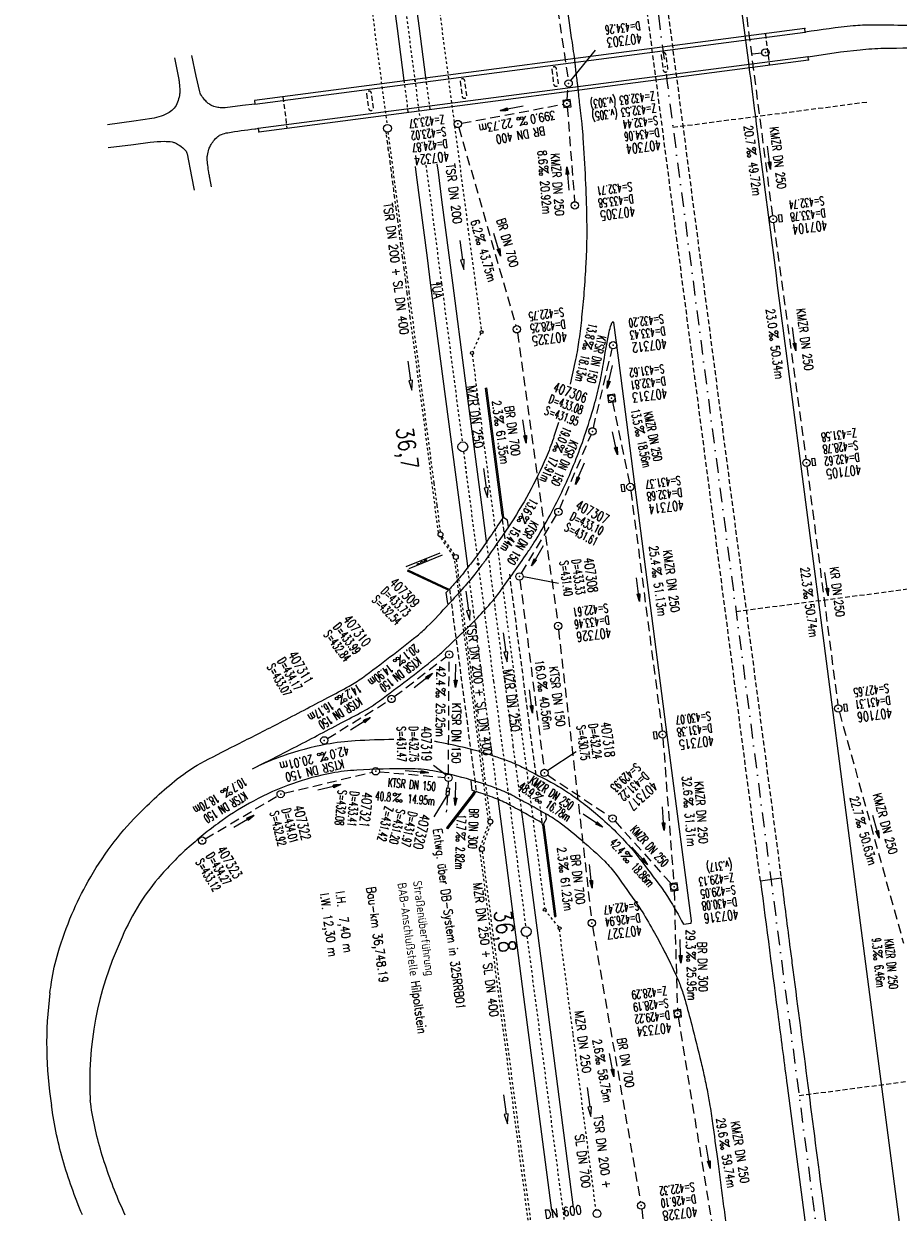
# Model space of a CAD drawing. Extents: x 446008 to 446745, y 447032 to 448234.
# Tile 21 of 24: x 446203 to 446382, y 447868 to 448112. Entities that reach past the tile are written whole.
import ezdxf
from ezdxf.enums import TextEntityAlignment as Align

# ---------------------------------------------------------------- set-up
doc = ezdxf.new("R2010")
doc.units = 0
doc.header["$LTSCALE"] = 2
doc.header["$MEASUREMENT"] = 0
for name, pattern in [('ACAD_ISO03W100', [0.5, 0.25, -0.25]), ('ACAD_ISO10W100W', [0.5, 0.25, -0.25]), ('AUSGEZOGEN', [0]), ('GESTRICH-X2', [1.5, 1, -0.5]), ('GESTRICHELT', [0.75, 0.5, -0.25]), ('STRICHLINIEX2', [0.5, 0.25, -0.25]), ('STRICHPT-X3', [3, 1.5, -0.75, 0, -0.75])]:
    doc.linetypes.add(name, pattern=pattern)
doc.layers.get('0').update_dxf_attribs({"linetype": 'AUSGEZOGEN'})
for name, color, linetype in [('ACHSE', 250, 'STRICHPT-X3'), ('Bahnachse', 7, 'CONTINUOUS'), ('BAUWO', 250, 'CONTINUOUS'), ('BAUWOTOP', 250, 'AUSGEZOGEN'), ('BAUWU', 250, 'GESTRICHELT'), ('BAUWUTOP', 250, 'GESTRICHELT'), ('Durchlässe', 15, 'CONTINUOUS'), ('FBR', 8, 'CONTINUOUS'), ('Gleisachse', 7, 'CONTINUOUS'), ('HEKTOM', 250, 'GESTRICHELT'), ('Ingenieurbauwerke', 15, 'CONTINUOUS'), ('KANAL', 7, 'GESTRICH-X2'), ('MS-UEBERFAHRT', 8, 'GESTRICHELT'), ('PFEIL', 7, 'CONTINUOUS'), ('PKT', 7, 'CONTINUOUS'), ('SCHACHTNR', 6, 'CONTINUOUS'), ('SCHRIFT', 7, 'AUSGEZOGEN'), ('SCHSYMBOL', 7, 'AUSGEZOGEN'), ('STRASSE', 8, 'CONTINUOUS'), ('TEXTO', 4, 'CONTINUOUS'), ('TEXTU', 4, 'CONTINUOUS'), ('Tiefenentwässerung', 15, 'CONTINUOUS')]:
    doc.layers.add(name, color=color, linetype=linetype)
doc.styles.add('ROMANS', font='romans.shx', dxfattribs={"width": 0.8})

# ---------------------------------------------------------------- blocks, each defined once
blk = doc.blocks.new('GST')
at = {"color": 0}
blk.add_circle((0, 0), 0.75, dxfattribs=at)
blk.add_point((0, 0), dxfattribs=at)
blk = doc.blocks.new('10')
blk.add_blockref('GST', (0, 0))
blk = doc.blocks.new('PFEIL2')
at = {"color": 0}
for p, q in [((0.88, 0), (-2.4, -0.01)), ((0.88, -0.27), (0.88, 0.28)), ((0.88, 0.28), (2.43, 0.01)), ((0.91, 0.27), (0.88, 0.26)), ((0.97, 0.26), (0.88, 0.25)), ((1.02, 0.25), (0.88, 0.23)), ((1.07, 0.24), (0.88, 0.21)), ((1.13, 0.23), (0.88, 0.19)), ((1.18, 0.22), (0.88, 0.17)), ((1.24, 0.21), (0.88, 0.15)), ((1.29, 0.21), (0.88, 0.14)), ((1.34, 0.2), (0.88, 0.12)), ((1.4, 0.19), (0.88, 0.1)), ((1.45, 0.18), (0.88, 0.08)), ((1.51, 0.17), (0.88, 0.06)), ((1.56, 0.16), (0.88, 0.04)), ((1.61, 0.15), (0.88, 0.02)), ((1.67, 0.14), (0.88, 0.01)), ((1.72, 0.13), (0.88, -0.01)), ((1.78, 0.12), (0.88, -0.03)), ((1.83, 0.11), (0.88, -0.05)), ((1.88, 0.1), (0.88, -0.07)), ((1.94, 0.09), (0.88, -0.09)), ((2.05, 0.08), (0.88, -0.12)), ((1.99, 0.08), (0.88, -0.11)), ((2.1, 0.07), (0.88, -0.14)), ((2.15, 0.06), (0.88, -0.16)), ((2.21, 0.05), (0.88, -0.18)), ((2.26, 0.04), (0.88, -0.2)), ((2.32, 0.03), (0.88, -0.22)), ((2.37, 0.02), (0.88, -0.23)), ((2.42, 0.01), (0.88, -0.25)), ((2.43, 0.01), (0.88, -0.27))]:
    blk.add_line(p, q, dxfattribs=at)
blk = doc.blocks.new('20')
blk.add_lwpolyline([(-0.75, -0.75), (0.75, -0.75), (0.75, 0.75), (-0.75, 0.75)], close=True)
blk.add_circle((0, 0), 0.676)
blk.add_point((0, 0))
blk = doc.blocks.new('PROM')
blk.add_line((1.57, 1.82), (0.02, 0.02))
for centre, radius in [((0.32, 1.51), 0.317), ((0.94, 0.29), 0.283), ((1.64, 0.29), 0.283)]:
    blk.add_circle(centre, radius)
blk.add_arc((0.99, 2.68), 1.03, 239.1414, 303.3549)
blk = doc.blocks.new('17')
blk.add_lwpolyline([(-0.76, -1.22), (0.75, -1.22), (0.75, -1.8), (-0.76, -1.8)], close=True)
blk.add_blockref('GST', (0, 0))
blk = doc.blocks.new('13')
blk.add_lwpolyline([(0.76, 1.22), (-0.75, 1.22), (-0.75, 1.8), (0.76, 1.8)], close=True)
at = {"rotation": 180}
blk.add_blockref('GST', (0, 0), dxfattribs=at)
blk = doc.blocks.new('30')
at = {"color": 0}
for p, q in [((-0.75, -0.29), (-0.75, 0.29)), ((-0.75, 0.29), (0.75, 0.29)), ((0.75, 0.29), (0.75, -0.29)), ((0.75, -0.29), (-0.75, -0.29))]:
    blk.add_line(p, q, dxfattribs=at)
blk.add_point((0, 0), dxfattribs=at)
blk = doc.blocks.new('BSL_11')
at = {"layer": 'Ingenieurbauwerke', "color": 7, "linetype": 'Continuous'}
for p, q in [((173.46, 166.09), (173.56, 166.13)), ((173.62, 165.96), (173.5, 166.29)), ((173.5, 166.29), (173.9, 166.25)), ((173.9, 166.25), (173.62, 165.96))]:
    blk.add_line(p, q, dxfattribs=at)
blk.add_lwpolyline([(171.81, 165.49, -0.571882), (172.23, 165.64, 0.571882), (172.64, 165.79, -0.571882), (173.05, 165.94, 0.571882), (173.46, 166.09)], format="xyb", dxfattribs=at)

msp = doc.modelspace()

# ---------------------------------------------------------------- linework, layer by layer
at = {"layer": 'ACHSE', "flags": 128}
msp.add_lwpolyline([(446322.02, 448198.17), (446329.58, 448140.12), (446334.86, 448099.55), (446342.49, 448040.96), (446358.62, 447917), (446377.98, 447768.26), (446397.35, 447619.51), (446419.94, 447445.98), (446439.3, 447297.23), (446444.65, 447256.12), (446452.2, 447198.07), (446465.11, 447098.9), (446468.53, 447072.67)], dxfattribs=at)
at = {"layer": 'Bahnachse', "linetype": 'Continuous'}
msp.add_line((446286.4, 448058.24), (446288.63, 448058.53), dxfattribs=at)
at = {"layer": 'Bahnachse', "linetype": 'ACAD_ISO10W100W'}
for points in [[(446280.16, 448123.11), (446284.12, 448092.95)], [(446285.45, 448082.76), (446287.27, 448068.9)], [(446287.25, 448068.9), (446288.65, 448058.4)], [(446288.63, 448058.53), (446292.86, 448026.06)], [(446293.12, 448024.08), (446299.3, 447976.85)], [(446293.26, 448023.05), (446294.45, 448013.97)], [(446299.3, 447977.07), (446305.87, 447926.79)], [(446306.13, 447924.81), (446313.82, 447865.96)]]:
    msp.add_lwpolyline(points, dxfattribs=at)
at = {"layer": 'Bahnachse', "linetype": 'Continuous'}
msp.add_lwpolyline([(446287.66, 448058.43), (446287.66, 448058.43), (446287.68, 448058.23), (446288.65, 448058.54), (446287.64, 448058.63), (446287.66, 448058.43)], dxfattribs=at)
for centre in [(446292.99, 448025.07), (446305.97, 447925.79)]:
    msp.add_circle(centre, 1, dxfattribs=at)
at = {"layer": 'BAUWO'}
for p, q in [((446363, 448110.74), (446250.34, 448095.99)), ((446363.1, 448110.01), (446363, 448110.74)), ((446250.44, 448095.26), (446363.1, 448110.01)), ((446363.71, 448104.97), (446251.1, 448090.27)), ((446251.25, 448089.6), (446363.8, 448104.31)), ((446363.8, 448104.31), (446363.71, 448104.97)), ((446251.1, 448090.27), (446251.25, 448089.6)), ((446297.63, 448037.06), (446297.92, 448037.12)), ((446301.02, 448011.05), (446301.11, 448010.41)), ((446301.39, 448010.51), (446301.31, 448011.11)), ((446302.16, 448010.06), (446301.39, 448010.51)), ((446302.32, 448008.65), (446302.16, 448010.06)), ((446289.6, 447995.22), (446290.07, 447995.7)), ((446289.94, 447992.96), (446289.6, 447995.22)), ((446290.07, 447995.7), (446289.74, 447995.87)), ((446289.85, 447996.08), (446290.26, 447995.91)), ((446290.07, 447992.82), (446289.94, 447992.96)), ((446294.69, 447956.66), (446294.74, 447956.82)), ((446294.94, 447954.71), (446294.69, 447956.66)), ((446295.44, 447954.55), (446294.94, 447954.71)), ((446295.1, 447954.14), (446295.44, 447954.55)), ((446295.38, 447954.01), (446295.73, 447954.46)), ((446309.3, 447947.65), (446309.27, 447948.01)), ((446309.58, 447947.95), (446310.15, 447948.89)), ((446309.6, 447947.68), (446309.58, 447947.95)), ((446310.15, 447948.89), (446310.01, 447949.87)), ((446289.87, 447946.84), (446289.63, 447947.03)), ((446311.77, 447928.86), (446312.07, 447928.89))]:
    msp.add_line(p, q, dxfattribs=at)
at = {"layer": 'BAUWO', "linetype": 'Continuous'}
for p, q in [((446301.02, 448011.05), (446297.63, 448037.06)), ((446301.31, 448011.11), (446297.92, 448037.12)), ((446295.1, 447954.14), (446289.63, 447947.03)), ((446295.38, 447954.01), (446289.87, 447946.84)), ((446309.3, 447947.65), (446311.77, 447928.86)), ((446309.6, 447947.68), (446312.07, 447928.89))]:
    msp.add_line(p, q, dxfattribs=at)
at = {"layer": 'BAUWO'}
for points in [[(446302.32, 448008.65, -0.00091), (446297.65, 448001.87, -0.011861), (446297.28, 448001.36, -0.003134), (446297.13, 448001.17, -0.000271), (446295.43, 447999, -0.012375), (446293.2, 447996.3, -0.008136), (446290.07, 447992.82)], [(446301.11, 448010.41, -0.00579), (446296.05, 448002.97, -0.011861), (446295.73, 448002.54, -0.003134), (446295.6, 448002.37, -0.000271), (446293.9, 448000.2, -0.012371), (446291.73, 447997.58, -0.003927), (446290.26, 447995.91, -0.008134)], [(446310.01, 447949.87, 0.000041), (446310.01, 447949.87, 0.003458), (446306.76, 447951.69, 0.003411), (446303.45, 447953.5, 0.031658), (446300.21, 447954.97, 0.019835), (446294.74, 447956.82)], [(446309.27, 447948.01, 0.002655), (446309.02, 447948.15, 0.003458), (446305.8, 447949.96, 0.003411), (446302.51, 447951.75, 0.031658), (446299.51, 447953.12, 0.011719), (446295.73, 447954.46)]]:
    msp.add_lwpolyline(points, format="xyb", dxfattribs=at)
at = {"layer": 'BAUWO', "flags": 128}
for points in [[(446281.76, 447999.89), (446281.7, 447999.6)], [(446289.74, 447995.87), (446281.7, 447999.6)], [(446281.76, 447999.89), (446289.85, 447996.08)]]:
    msp.add_lwpolyline(points, dxfattribs=at)
at = {"layer": 'BAUWOTOP'}
msp.add_line((446250.34, 448095.99), (446250.44, 448095.26), dxfattribs=at)
at = {"layer": 'BAUWU'}
for p, q in [((446301.66, 448006.2), (446301.11, 448010.41)), ((446307.98, 447957.86), (446302.54, 447999.44)), ((446290.26, 447995.91), (446295.73, 447954.46)), ((446309.27, 447948.01), (446308.83, 447951.4))]:
    msp.add_line(p, q, dxfattribs=at)
at = {"layer": 'BAUWUTOP'}
for p, q in [((446354.94, 448109.68), (446355.75, 448103.26)), ((446256.14, 448096.75), (446256.98, 448090.35))]:
    msp.add_line(p, q, dxfattribs=at)
at = {"layer": 'BAUWUTOP', "flags": 128}
for points in [[(446333.61, 448105.25), (446333.81, 448103.76), (446334, 448102.28, 0.198912), (446334.19, 448101.94, 0.198912), (446334.56, 448101.84, 0.198912), (446334.89, 448102.04, 0.198912), (446334.99, 448102.4), (446334.8, 448103.89), (446334.6, 448105.38, 0.198912), (446334.41, 448105.71, 0.198912), (446334.04, 448105.81, 0.198912), (446333.71, 448105.62, 0.198912)], [(446311.2, 448102.32), (446311.4, 448100.83), (446311.59, 448099.34, 0.198912), (446311.78, 448099.01, 0.198912), (446312.15, 448098.91, 0.198912), (446312.48, 448099.1, 0.198912), (446312.58, 448099.47), (446312.39, 448100.96), (446312.19, 448102.45, 0.198912), (446312, 448102.78, 0.198912), (446311.63, 448102.88, 0.198912), (446311.3, 448102.69, 0.198912)], [(446292.44, 448099.87), (446292.64, 448098.38), (446292.83, 448096.89, 0.198912), (446293.02, 448096.56, 0.198912), (446293.39, 448096.46, 0.198912), (446293.72, 448096.65, 0.198912), (446293.82, 448097.02), (446293.63, 448098.51), (446293.43, 448100, 0.198912), (446293.24, 448100.33, 0.198912), (446292.87, 448100.43, 0.198912), (446292.54, 448100.24, 0.198912)], [(446273.3, 448097.36), (446273.5, 448095.88), (446273.69, 448094.39, 0.198912), (446273.88, 448094.06, 0.198912), (446274.25, 448093.96, 0.198912), (446274.59, 448094.15, 0.198912), (446274.68, 448094.52), (446274.49, 448096.01), (446274.3, 448097.49, 0.198912), (446274.1, 448097.82, 0.198912), (446273.73, 448097.92, 0.198912), (446273.4, 448097.73, 0.198912)]]:
    msp.add_lwpolyline(points, format="xyb", close=True, dxfattribs=at)
at = {"layer": 'FBR'}
for p, q in [((446292.31, 447986.41), (446289.03, 447983.27)), ((446353.94, 447936.17), (446358.17, 447936.78)), ((446339.73, 447927.54), (446339.83, 447928)), ((446338.17, 447927.32), (446339.73, 447927.54))]:
    msp.add_line(p, q, dxfattribs=at)
at = {"layer": 'FBR', "flags": 128}
for points in [[(446416.85, 447335.74, -0.000001), (446418.45, 447323.41, -0.000146)], [(446363.33, 447740.45, 0.000002), (446366.28, 447717.76, 0.000326)], [(446296.4, 447962.7, -0.017379), (446302.05, 447960.83, -0.030431), (446305.16, 447959.46, -0.004275), (446311.85, 447955.95, -0.018405), (446313.36, 447955.06, -0.017047), (446316.79, 447952.71, -0.016533), (446320.16, 447950.06, -0.018933), (446323.96, 447946.6, -0.019638), (446327.36, 447942.99, -0.014279), (446328.47, 447941.64, -0.003231), (446333.16, 447935.49, -0.024205), (446335.12, 447932.61, -0.013794), (446338.17, 447927.32)], [(446317.35, 447944.42, -0.02319), (446322.06, 447940.18, -0.041151), (446324.38, 447937.46, -0.003762), (446328.77, 447931.29, -0.016876), (446329.7, 447929.87, -0.0077), (446332.24, 447925.51, -0.008853), (446334.32, 447921.65, -0.011188), (446336.65, 447916.88, -0.023637), (446337.6, 447914.55, -0.013915), (446338.5, 447911.74, -0.007881), (446339.87, 447906.71, -0.003418), (446341.78, 447899, -0.007742), (446342.55, 447895.59, -0.003846), (446343.25, 447892.13, -0.008637), (446343.52, 447890.58, -0.003964), (446344.13, 447886.49, -0.002251), (446345.11, 447879.27, -0.000343), (446346.25, 447870.63, 0.000631), (446346.86, 447865.95, 0.000387), (446348.77, 447851.72, -0.000522)], [(446353.94, 447936.17, 0.000064), (446357.64, 447907.73, 0.000136), (446359.4, 447894.29), (446365.54, 447847.44, -0.000266), (446368.64, 447823.59, 0.000191), (446371.74, 447799.73), (446378.06, 447751.26, -0.000076), (446379.85, 447737.47, -0.000036), (446383.66, 447708.18)], [(446358.17, 447936.78, 0.000131), (446359.91, 447923.07, 0.000488), (446360.39, 447919.4, 0.000002), (446366.51, 447872.11, 0.000234), (446366.57, 447871.63, 0.000445), (446369.86, 447846.55, -0.000506), (446372.76, 447824.47, -0.00036), (446375.95, 447799.84, 0.000383), (446378.95, 447776.7, 0.000085), (446378.99, 447776.39, 0.000001), (446385.35, 447727.63, 0.000186), (446385.9, 447723.5, 0.000052), (446387.84, 447708.71)]]:
    msp.add_lwpolyline(points, format="xyb", dxfattribs=at)
at = {"layer": 'FBR'}
for points in [[(446338.88, 448200.38), (446346.44, 448142.31, -0.000003), (446351.72, 448101.75, 0.000004)], [(446303.84, 448195.8, 0.000132), (446304.58, 448190.11, 0.001369), (446306.24, 448177.62, -0.00141), (446307.84, 448165.48, -0.000091), (446308.68, 448159.02, -0.000032), (446311.04, 448140.73, -0.00014), (446312.61, 448128.55, 0.000135), (446314.24, 448115.92, 0.004607), (446315.36, 448107.86, -0.00773), (446315.99, 448103.06, -0.000327), (446316.06, 448102.46, -0.000068), (446316.39, 448099.6, -0.000233), (446316.66, 448097.18)], [(446351.72, 448101.75, -0.000001), (446352.89, 448092.73, 0.000004), (446359.34, 448043.15), (446375.48, 447919.2), (446394.84, 447770.45), (446414.2, 447621.71), (446416.14, 447606.86)], [(446316.66, 448097.18, -0.000148), (446316.84, 448095.64, -0.000342), (446317.34, 448091.23, -0.011639), (446317.59, 448088.37, -0.003957), (446318.07, 448079.92, -0.007399), (446318.34, 448071.94, -0.010647), (446318.33, 448066.4, -0.008144), (446318.18, 448062.6, -0.005271), (446317.79, 448056.73, -0.006866), (446317.33, 448051.61, -0.007705), (446316.78, 448047.05, -0.016654), (446316.09, 448042.98, -0.00988), (446314.95, 448037.91, -0.013758)], [(446292.31, 447986.41, 0.024094), (446298.69, 447993.02, 0.025303), (446300.64, 447995.47, 0.003566), (446306.16, 448003.29, 0.013489), (446307.55, 448005.4, 0.013978), (446310.85, 448011.09, 0.015251), (446313.57, 448016.48, 0.013438), (446315.97, 448022.01, 0.014321), (446317.93, 448027.32, 0.011786), (446319.88, 448033.56, 0.016129), (446321.04, 448038.2, 0.014738), (446321.86, 448042.59, -0.011526), (446322.88, 448048.22, -0.009783), (446322.96, 448048.58, -0.002352), (446323.34, 448050.09)], [(446312.57, 448030.03, -0.000876), (446311.53, 448026.79, -0.025133), (446310.06, 448022.91, -0.045629), (446302.32, 448008.65)], [(446208.45, 447913.19, -0.002324), (446208.78, 447915.47, -0.035716), (446210.14, 447921.49, -0.026294), (446212.96, 447929.33, -0.029103), (446216.27, 447936.08, -0.031585), (446221.02, 447943.38, -0.033436), (446226.36, 447949.63, -0.029584), (446234.52, 447957.04, -0.049197), (446240.07, 447960.67, -0.004215), (446247.31, 447964.38, 0.003681), (446255.61, 447968.62, 0.001181), (446265.35, 447973.71, 0.002616), (446269.72, 447976.05, 0.035983), (446272.46, 447977.79, 0.008274), (446283.62, 447986.36, 0.028461), (446285.72, 447988.24, 0.012676), (446290.07, 447992.82)], [(446249.95, 447959.13, 0.003681), (446258.32, 447963.4, 0.001181), (446268.08, 447968.51, 0.002616), (446272.52, 447970.87, 0.035983), (446275.96, 447973.07, 0.008274), (446287.28, 447981.76, 0.018885), (446289.03, 447983.27, 0.018885)], [(446278.84, 447965.12, 0.010767), (446270.96, 447964.85, 0.031609), (446265.09, 447964.14, 0.039689), (446256.09, 447961.72, 0.021697), (446251, 447959.66)], [(446296.4, 447962.7, 0.014765), (446287.95, 447964.6, 0.005468), (446287.22, 447964.72, 0.005468)], [(446294.71, 447956.83, 0.026463), (446286.87, 447958.69, 0.043967), (446282.04, 447959.14, 0.015164), (446271.3, 447958.85, 0.031609), (446266.18, 447958.24, 0.039689), (446258.1, 447956.07, 0.03809), (446250.13, 447952.53, 0.031253), (446243.69, 447948.52, 0.027407), (446236.94, 447943.13, 0.033988), (446230.62, 447936.66, 0.041788), (446226.32, 447930.68, 0.038039), (446222.84, 447923.71, 0.047655)], [(446317.35, 447944.42, 0.018545), (446312.93, 447947.98, 0.034658), (446310, 447949.88, 0.003458)]]:
    msp.add_lwpolyline(points, format="xyb", dxfattribs=at)
at = {"layer": 'FBR', "flags": 128}
msp.add_lwpolyline([(446339.83, 447928), (446338.12, 447941.05), (446334.64, 447967.68), (446331.71, 447990.48), (446328.5, 448015.22), (446325.33, 448039.65), (446323.9, 448050.5)], dxfattribs=at)
at = {"layer": 'FBR', "linetype": 'Continuous'}
for points in [[(446215.09, 447867.78), (446214.8, 447868.47), (446214.52, 447869.16), (446214.24, 447869.85), (446213.97, 447870.54), (446213.7, 447871.24), (446213.44, 447871.94), (446213.18, 447872.64), (446212.93, 447873.34), (446212.68, 447874.05), (446212.44, 447874.75), (446212.2, 447875.47), (446211.97, 447876.18), (446211.74, 447876.89), (446211.52, 447877.61), (446211.3, 447878.33), (446211.1, 447879.06), (446210.89, 447879.78), (446210.7, 447880.51), (446210.51, 447881.24), (446210.32, 447881.97), (446210.15, 447882.7), (446209.98, 447883.44), (446209.81, 447884.18), (446209.66, 447884.92), (446209.51, 447885.66), (446209.37, 447886.41), (446209.23, 447887.15), (446209.11, 447887.9), (446208.99, 447888.65), (446208.88, 447889.41), (446208.78, 447890.14)], [(446223.86, 447867.71), (446223.57, 447868.34), (446223.29, 447868.97), (446223.01, 447869.61), (446222.73, 447870.25), (446222.46, 447870.88), (446222.2, 447871.52), (446221.94, 447872.16), (446221.68, 447872.8), (446221.43, 447873.44), (446221.18, 447874.09), (446220.94, 447874.73), (446220.7, 447875.38), (446220.46, 447876.02), (446220.24, 447876.67), (446220.01, 447877.32), (446219.8, 447877.97), (446219.58, 447878.62), (446219.38, 447879.28), (446219.18, 447879.93), (446218.98, 447880.59), (446218.79, 447881.24), (446218.61, 447881.9), (446218.43, 447882.56), (446218.26, 447883.22), (446218.09, 447883.88), (446217.93, 447884.54), (446217.78, 447885.2), (446217.63, 447885.86), (446217.49, 447886.53), (446217.36, 447887.19), (446217.24, 447887.86), (446217.12, 447888.52), (446217, 447889.19), (446216.9, 447889.86), (446216.8, 447890.53), (446216.71, 447891.22)]]:
    msp.add_lwpolyline(points, dxfattribs=at)
at = {"layer": 'FBR'}
for centre, radius, start, end in [((446324.25, 448049.86), 0.94, 127.4055, 166.2315), ((446323.76, 448050.5), 0.141, 1.707, 127.4055), ((446285.49, 447895.06), 68.89, 155.428, 183.1975), ((446287.98, 447902.8), 80.2, 172.5507, 189.0808)]:
    msp.add_arc(centre, radius, start, end, dxfattribs=at)
at = {"layer": 'Gleisachse', "linetype": 'Continuous'}
for p, q in [((446279, 448114.75), (446279.53, 448110.73)), ((446283.46, 448115.34), (446283.99, 448111.32)), ((446279.53, 448110.73), (446280.92, 448100.12)), ((446283.99, 448111.32), (446285.38, 448100.71)), ((446283.23, 448082.47), (446283.45, 448080.76)), ((446287.69, 448083.05), (446287.92, 448081.34)), ((446287.92, 448081.34), (446288.66, 448075.68)), ((446283.45, 448080.76), (446284.19, 448075.1)), ((446284.19, 448075.1), (446284.93, 448069.43)), ((446288.66, 448075.68), (446289.4, 448070.01)), ((446284.93, 448069.43), (446285.67, 448063.76)), ((446289.4, 448070.01), (446290.14, 448064.35)), ((446290.14, 448064.35), (446290.88, 448058.68)), ((446285.67, 448063.76), (446286.41, 448058.1)), ((446286.41, 448058.1), (446292.49, 448011.59)), ((446290.86, 448058.81), (446290.86, 448058.81)), ((446290.88, 448058.68), (446293.43, 448039.13)), ((446293.43, 448039.13), (446296.95, 448012.17)), ((446292.49, 448011.59), (446293.92, 448000.62)), ((446296.95, 448012.17), (446297.79, 448005.78)), ((446300.14, 447953.05), (446301.09, 447945.72)), ((446304.97, 447950.81), (446305.56, 447946.31)), ((446301.09, 447945.72), (446305.44, 447912.44)), ((446305.56, 447946.31), (446309.9, 447913.02)), ((446305.44, 447912.44), (446311.16, 447868.69)), ((446309.9, 447913.02), (446315.62, 447869.26))]:
    msp.add_line(p, q, dxfattribs=at)
at = {"layer": 'Gleisachse', "linetype": 'ACAD_ISO03W100'}
for p, q in [((446280.92, 448100.12), (446281.76, 448093.68)), ((446285.38, 448100.71), (446286.23, 448094.26)), ((446297.79, 448005.78), (446299.58, 447992.02)), ((446293.92, 448000.62), (446295.12, 447991.44)), ((446295.12, 447991.44), (446298.81, 447963.24)), ((446299.58, 447992.02), (446303.26, 447963.87)), ((446298.81, 447963.24), (446300.14, 447953.05)), ((446303.26, 447963.87), (446303.27, 447963.82)), ((446303.27, 447963.82), (446304.97, 447950.81))]:
    msp.add_line(p, q, dxfattribs=at)
at = {"layer": 'Gleisachse', "linetype": 'Continuous'}
msp.add_circle((446296.13, 448001.08), 0.193, dxfattribs=at)
msp.add_arc((446302.04, 447954.69), 0.193, 344.3055, 30.589, dxfattribs=at)
at = {"layer": 'HEKTOM'}
for p, q in [((446336.03, 448090.53), (446375.69, 448095.69)), ((446348.94, 447991.37), (446388.59, 447996.53)), ((446361.84, 447892.22), (446401.5, 447897.38))]:
    msp.add_line(p, q, dxfattribs=at)
at = {"layer": 'Ingenieurbauwerke', "linetype": 'Continuous'}
for p, q in [((446297.63, 448037.06), (446297.63, 448037.06)), ((446288.3, 448003.31), (446281.32, 448000.49)), ((446288.78, 448002.86), (446281.93, 448000.08))]:
    msp.add_line(p, q, dxfattribs=at)
msp.add_circle((446283.19, 448100.07), 0.0739, dxfattribs=at)
at = {"layer": 'KANAL'}
for p, q in [((446308.84, 448138.44), (446314.56, 448100.25)), ((446354.2, 448105.73), (446352.17, 448105.46)), ((446292.72, 448091.34), (446313.59, 448095.25)), ((446314.38, 448094.62), (446315.88, 448075.28)), ((446292.19, 448090.47), (446303.84, 448049.88)), ((446356.62, 448070.94), (446363.25, 448022.53)), ((446304.16, 448048.41), (446312.41, 447989.12)), ((446319.72, 448028.97), (446323.59, 448045.12)), ((446323.62, 448034.28), (446327.12, 448017.59)), ((446312.84, 448012.44), (446319.25, 448027.56)), ((446363.44, 448021.06), (446369.78, 447972.22)), ((446327.38, 448016.09), (446333.81, 447966.88)), ((446305, 447999.16), (446312.16, 448011.12)), ((446304.69, 447997.78), (446309.63, 447959.03)), ((446312.59, 447987.62), (446319.34, 447928.28)), ((446278.97, 447973.91), (446289.59, 447982.06)), ((446290.06, 447958.03), (446290.19, 447981.78)), ((446265.28, 447965.34), (446277.75, 447973.03)), ((446370.09, 447970.75), (446383.22, 447923.41)), ((446333.97, 447965.41), (446336.19, 447935.66)), ((446256.44, 447954.12), (446274.44, 447958.44)), ((446275.91, 447958.53), (446289.31, 447957.34)), ((446310.34, 447957.87), (446323.03, 447949.38)), ((446289.97, 447955.19), (446290.03, 447956.53)), ((446240.25, 447944.78), (446255.06, 447953.56)), ((446289.88, 447953.7), (446289.61, 447950.22)), ((446324.16, 447948.41), (446335.75, 447935.47)), ((446336.25, 447934.16), (446336.94, 447909.72)), ((446319.56, 447926.81), (446329.38, 447870.41)), ((446337.09, 447908.25), (446346.47, 447850.75)), ((446329.62, 447868.91), (446338.75, 447797.56))]:
    msp.add_line(p, q, dxfattribs=at)
at = {"layer": 'KANAL', "flags": 128}
for points in [[(446356.44, 448072.42), (446350.26, 448120.24)], [(446314.38, 448096.15), (446314.57, 448098.77)]]:
    msp.add_lwpolyline(points, dxfattribs=at)
at = {"layer": 'MS-UEBERFAHRT', "flags": 128}
for points in [[(446323.98, 448198.43), (446358.17, 447936.78)], [(446353.94, 447936.17), (446319.86, 448197.89)]]:
    msp.add_lwpolyline(points, dxfattribs=at)
at = {"layer": 'PKT'}
for p in [(446363, 448110.74), (446354.94, 448109.68), (446363.1, 448110.01), (446363.71, 448104.97), (446363.8, 448104.31), (446251.1, 448090.27), (446251.25, 448089.6)]:
    msp.add_point(p, dxfattribs=at)
at = {"layer": 'SCHACHTNR'}
for p, q in [((446315.09, 448100.12), (446320.15, 448106.29)), ((446312.57, 447997.08), (446305.46, 447998.42)), ((446316.19, 447962.57), (446310.38, 447958.79)), ((446286.99, 447959.87), (446289.62, 447957.88)), ((446289.75, 447953.65), (446287.06, 447949.27))]:
    msp.add_line(p, q, dxfattribs=at)
at = {"layer": 'STRASSE'}
for points in [[(446429.39, 448104.83, 0.012318), (446420.19, 448107.44, 0.026164), (446415.77, 448108.33, 0.003952), (446400.23, 448110.49, 0.013437), (446395.64, 448110.97, 0.012817), (446390.93, 448111.21, 0.004272), (446376.8, 448111.45, 0.02669), (446372.93, 448111.27, 0.012231), (446363.1, 448110.01)], [(446363.71, 448104.97, -0.01454), (446374.32, 448106.41, -0.022601), (446379.22, 448106.71, -0.002125), (446389.46, 448106.82, -0.0096), (446391.72, 448106.79, -0.015962), (446393.45, 448106.68, -0.00203), (446407.01, 448105.33, -0.031466), (446416.45, 448103.74, -0.020503), (446430.61, 448099.82)], [(446233.93, 448104.72), (446234.49, 448102.01), (446234.84, 448100.32, -0.027974), (446234.95, 448099.57, -0.013559), (446235.05, 448098.01, -0.05972), (446234.97, 448097.03, -0.04031), (446234.57, 448095.64, -0.081208), (446233.87, 448094.43, -0.086968), (446232.88, 448093.57, -0.049896), (446231.2, 448092.78, -0.048784), (446229.35, 448092.33), (446225.63, 448091.79), (446220.22, 448091.01)], [(446250.44, 448095.26), (446247.89, 448094.96), (446244.34, 448094.53, -0.042021), (446243.57, 448094.5, -0.031711), (446242.57, 448094.62, -0.047958), (446242.03, 448094.77, -0.037509), (446241.38, 448095.08, -0.051874), (446240.72, 448095.55, -0.040839), (446240.01, 448096.29, -0.035627), (446239.31, 448097.29, -0.081561), (446239.12, 448097.78), (446238.42, 448100.96), (446237.5, 448105.21)], [(446241.21, 448080.16, -0.007085), (446241.01, 448081.09, -0.012567), (446240.93, 448081.62, -0.005001), (446240.73, 448083.13, -0.011146), (446240.67, 448083.81, -0.057029), (446240.71, 448084.77, -0.0419), (446241.01, 448086.03, -0.047369), (446241.35, 448086.78, -0.034803), (446241.96, 448087.72, -0.055364), (446242.86, 448088.66, -0.089809), (446243.57, 448089.07, -0.044325), (446244.91, 448089.41, -0.011145), (446250.38, 448090.19, -0.002314), (446250.63, 448090.22, -0.001289), (446251.1, 448090.27)], [(446220.41, 448086.38), (446225.55, 448087.02), (446229.01, 448087.45, -0.027463), (446231.85, 448087.64, -0.047471), (446233.5, 448087.51, -0.065342), (446234.11, 448087.31, -0.039658), (446235.03, 448086.79, -0.063228), (446236.21, 448085.75, -0.132597), (446236.55, 448085.06), (446237.46, 448080.46), (446238.02, 448077.65)]]:
    msp.add_lwpolyline(points, format="xyb", dxfattribs=at)
msp.add_lwpolyline([(446241.56, 448078.31), (446241.21, 448080.16)], dxfattribs=at)
at = {"layer": 'Tiefenentwässerung', "linetype": 'ACAD_ISO03W100'}
for p, q in [((446277.66, 448089.51), (446280.48, 448068.01)), ((446291.32, 448090.74), (446294.06, 448069.79)), ((446294.04, 448069.81), (446295.53, 448058.61)), ((446280.46, 448067.99), (446281.96, 448056.75)), ((446295.53, 448058.61), (446296.8, 448048.87)), ((446281.96, 448056.75), (446286.46, 448022.17)), ((446296.71, 448048.3), (446295, 448044.56)), ((446294.91, 448043.99), (446302.32, 447987.27)), ((446286.47, 448022.16), (446287.07, 448017.61)), ((446287.07, 448017.61), (446287.66, 448013.08)), ((446287.66, 448013.08), (446288.37, 448007.63)), ((446288.71, 448006.72), (446291.28, 448002.92)), ((446291.62, 448002), (446298.58, 447948.79)), ((446302.45, 447986.28), (446309.73, 447930.55)), ((446298.63, 447947.8), (446297.04, 447943.16)), ((446296.95, 447942.19), (446300.66, 447913.81)), ((446312.63, 447926.73), (446309.96, 447930.02)), ((446300.66, 447913.81), (446306.81, 447866.77))]:
    msp.add_line(p, q, dxfattribs=at)
at = {"layer": 'Tiefenentwässerung', "linetype": 'STRICHLINIEX2'}
for p, q in [((446291.09, 448002.67), (446288.41, 448006.63)), ((446298.25, 447948.61), (446291.31, 448002.07)), ((446296.6, 447943.1), (446298.3, 447947.93))]:
    msp.add_line(p, q, dxfattribs=at)
at = {"layer": 'Tiefenentwässerung', "linetype": 'ACAD_ISO03W100', "flags": 128}
for points in [[(446270.46, 448144.46), (446274.7, 448112.12), (446277.33, 448092.06), (446277.45, 448091.09)], [(446288.28, 448113.9), (446290.91, 448093.83), (446291.21, 448091.59)]]:
    msp.add_lwpolyline(points, dxfattribs=at)
at = {"layer": 'Tiefenentwässerung', "linetype": 'STRICHLINIEX2'}
for points in [[(446277.23, 448089.57), (446277.32, 448088.9), (446277.49, 448087.51), (446277.67, 448086.12), (446277.89, 448084.74), (446278.07, 448083.35), (446278.24, 448081.96), (446278.42, 448080.57), (446278.59, 448079.18), (446278.77, 448077.79), (446278.94, 448076.4), (446279.31, 448073.93), (446279.62, 448071.45), (446279.93, 448068.97), (446280.25, 448066.49), (446280.56, 448064.01), (446280.92, 448061.53), (446281.23, 448059.05), (446281.55, 448056.57), (446281.86, 448054.09), (446282.17, 448051.61), (446282.85, 448046.66), (446283.35, 448042.69), (446285.45, 448026.83), (446288, 448006.99), (446288.17, 448006.71)], [(446296.44, 447942.54), (446298.24, 447928.66), (446298.74, 447924.69), (446301.59, 447902.87), (446306.34, 447866.42)]]:
    msp.add_lwpolyline(points, dxfattribs=at)
at = {"layer": 'Tiefenentwässerung', "linetype": 'Continuous'}
for points in [[(446292.37, 448067.34), (446292.91, 448063.37), (446292.51, 448063.32), (446293.17, 448061.39), (446293.3, 448063.42), (446292.91, 448063.37)], [(446281.77, 448042.62), (446282.31, 448038.66), (446281.91, 448038.61), (446282.57, 448036.68), (446282.7, 448038.71), (446282.31, 448038.66)], [(446297.25, 448020.64), (446297.78, 448016.68), (446297.39, 448016.62), (446298.05, 448014.69), (446298.18, 448016.73), (446297.78, 448016.68)], [(446293.6, 447995.49), (446294.13, 447991.53), (446293.73, 447991.48), (446294.4, 447989.55), (446294.53, 447991.58), (446294.13, 447991.53)], [(446301.26, 447987), (446301.79, 447983.03), (446301.4, 447982.98), (446302.06, 447981.05), (446302.19, 447983.09), (446301.79, 447983.03)], [(446301.33, 447892.34), (446301.86, 447888.37), (446301.47, 447888.32), (446302.13, 447886.39), (446302.26, 447888.43), (446301.86, 447888.37)], [(446318.44, 447893.83), (446318.97, 447889.86), (446318.58, 447889.81), (446319.24, 447887.88), (446319.37, 447889.91), (446318.97, 447889.86)]]:
    msp.add_lwpolyline(points, dxfattribs=at)
at = {"layer": 'Tiefenentwässerung', "linetype": 'ACAD_ISO03W100'}
msp.add_lwpolyline([(446312.71, 447926.21), (446315.52, 447904.68), (446318.75, 447879.89), (446320.2, 447868.79)], dxfattribs=at)
at = {"layer": 'Tiefenentwässerung', "linetype": 'Continuous'}
for centre, radius in [((446277.56, 448090.3), 0.8), ((446296.84, 448048.57), 0.3), ((446294.88, 448044.28), 0.3), ((446288.43, 448007.13), 0.5), ((446291.56, 448002.5), 0.5), ((446298.64, 447948.3), 0.5), ((446296.88, 447942.69), 0.5), ((446309.77, 447930.25), 0.3), ((446312.82, 447926.49), 0.3), ((446320.46, 447868.03), 0.8)]:
    msp.add_circle(centre, radius, dxfattribs=at)

# ---------------------------------------------------------------- block references
at = {"linetype": 'Continuous', "rotation": 7.445709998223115}
msp.add_blockref('BSL_11', (446134.68, 447814.58), dxfattribs=at)
at = {"layer": 'PFEIL'}
for p, rotation in [((446303.02, 448094.43), 190.6252000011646), ((446355.68, 448084.26), 277.3612000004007), ((446314.49, 448080.02), 94.39259999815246), ((446300.05, 448066.43), 286.0331999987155), ((446360.81, 448047.14), 277.7765000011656), ((446323.08, 448039.38), 256.5410000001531), ((446305.63, 448028.23), 277.9002000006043), ((446324.14, 448025.81), 281.8552999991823), ((446316.98, 448019.61), 247.0005999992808), ((446308.32, 448002.77), 239.0121000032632), ((446367.46, 447996.95), 277.4039000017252), ((446328.87, 447995.83), 277.4365999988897), ((446291.53, 447978.19), 269.6552000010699), ((446284.9, 447977.19), 37.57489999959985), ((446306.96, 447972.93), 277.225399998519), ((446272.03, 447968.34), 31.66280000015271), ((446283.57, 447958.5), 354.856199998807), ((446265.67, 447955.31), 13.45500000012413), ((446291.52, 447954.02), 267.8661000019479), ((446319.64, 447948.49), 326.2900000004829), ((446334.04, 447948.93), 274.2891999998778), ((446248.17, 447948.32), 30.69260000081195), ((446377.59, 447947.27), 285.5018999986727), ((446329.21, 447941.28), 311.8313999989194), ((446319.19, 447937.12), 276.4933000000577), ((446337.57, 447921.76), 271.5765000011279), ((446323.48, 447898.43), 279.893600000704), ((446343.25, 447879.66), 279.2792999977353)]:
    msp.add_blockref('PFEIL2', p, dxfattribs=dict(at, rotation=rotation))
at = {"layer": 'SCHSYMBOL'}
for name, p, rotation in [('10', (446354.94, 448105.82), 277.4164000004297), ('10', (446314.66, 448099.51), 277.4164000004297), ('20', (446314.32, 448095.38), 277.4164000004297), ('10', (446291.98, 448091.19), 277.4164000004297), ('10', (446315.92, 448074.53), 277.4164000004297), ('13', (446356.53, 448071.68), 277.4164000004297), ('10', (446304.07, 448049.14), 277.4164000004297), ('10', (446323.77, 448045.87), 277.4164000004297), ('20', (446323.47, 448035.02), 277.4164000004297), ('10', (446319.55, 448028.24), 277.4164000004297), ('13', (446363.34, 448021.8), 277.4164000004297), ('17', (446327.28, 448016.85), 277.4164000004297), ('10', (446312.56, 448011.76), 277.4164000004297), ('10', (446304.6, 447998.52), 277.4164000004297), ('10', (446312.5, 447988.38), 277.4164000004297), ('10', (446290.2, 447982.52), 277.4164000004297), ('10', (446278.39, 447973.43), 277.4164000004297), ('13', (446369.88, 447971.47), 277.4164000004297), ('17', (446333.9, 447966.15), 277.4164000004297), ('10', (446264.63, 447964.95), 277.4164000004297), ('10', (446275.16, 447958.61), 277.4164000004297), ('10', (446290.05, 447957.27), 277.4164000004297), ('10', (446309.71, 447958.28), 277.4164000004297), ('10', (446255.7, 447953.95), 277.4164000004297), ('30', (446289.94, 447954.45), 264.640015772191), ('10', (446323.67, 447948.97), 277.4164000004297), ('10', (446239.62, 447944.41), 277.4164000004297), ('20', (446336.24, 447934.92), 277.4164000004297), ('10', (446319.42, 447927.54), 277.4164000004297), ('20', (446336.96, 447908.98), 277.4164000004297), ('10', (446329.52, 447869.66), 277.4164000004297)]:
    msp.add_blockref(name, p, dxfattribs=dict(at, rotation=rotation))
at = {"layer": 'TEXTU'}
for p, rotation in [((446305.92, 448092.86), 190.6252000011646), ((446351.1, 448086.23), 277.3612000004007), ((446308.58, 448082.53), 274.3925999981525), ((446295.44, 448068.21), 286.0331999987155), ((446355.64, 448048.67), 277.7765000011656), ((446317.95, 448046.94), 256.5410000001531), ((446299.4, 448031.24), 277.9002000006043), ((446328.13, 448029.03), 281.8552999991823), ((446312.19, 448026.01), 245.9570214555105), ((446305.04, 448011.54), 239.0121000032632), ((446331.71, 448000.16), 277.4365999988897), ((446362.69, 447995.8), 277.4039000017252), ((446280.22, 447982.52), 217.5748999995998), ((446308.31, 447976.8), 277.225399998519), ((446268.41, 447974.66), 211.6628000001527), ((446287.55, 447975.62), 269.6552000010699), ((446265.03, 447962.72), 193.4550000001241), ((446244.97, 447955.58), 210.692600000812), ((446278.62, 447952.39), 354.856199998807), ((446307.23, 447952.98), 326.2900000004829), ((446338.22, 447953.07), 274.2891999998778), ((446373.38, 447948.79), 285.5018999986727), ((446291.68, 447946.15), 267.8661000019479), ((446325.31, 447941.14), 311.8313999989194), ((446312.64, 447939.77), 276.4933000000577), ((446338.79, 447921.58), 271.5765000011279), ((446376.99, 447921.83), 275.5375000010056), ((446320.1, 447900.38), 279.893600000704), ((446345.56, 447882.96), 279.2792999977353)]:
    msp.add_blockref('PROM', p, dxfattribs=dict(at, rotation=rotation))

# ---------------------------------------------------------------- texts
at = {"layer": 'Bahnachse', "linetype": 'Continuous', "style": 'ROMANS', "width": 0.8337}
for s, height, rotation, p in [('UA', 1.8, 276.2621, (446286.73, 448057.89)), ('36,7', 3.5, 278.1323, (446279.29, 448028.89)), ('36,8', 3.5, 278.1323, (446299.32, 447929.96))]:
    msp.add_text(s, height=height, rotation=rotation, dxfattribs=at).set_placement(p)
at = {"layer": 'Durchlässe', "linetype": 'Continuous', "style": 'ROMANS', "width": 0.8337}
msp.add_text('DN 600', height=1.8, rotation=7.7169, dxfattribs=at).set_placement((446309.86, 447866.95))
at = {"layer": 'Ingenieurbauwerke', "linetype": 'Continuous', "style": 'ROMANS', "width": 0.8337}
for s, p in [('BAB-Anschlußstelle Hilpoltstein', (446279.61, 447935.68)), ('Straßenüberführung', (446282.78, 447936.11)), ('l.W. 12,30 m', (446263.76, 447933.51)), ('l.H.  7,40 m', (446266.93, 447933.94)), ('Bau-km 36,748.19', (446273.27, 447934.81))]:
    msp.add_text(s, height=1.8, rotation=277.7825, dxfattribs=at).set_placement(p)
at = {"layer": 'SCHACHTNR', "style": 'ROMANS'}
for s, height, rotation, width, p in [('D=434.26', 1.8, 187.4164, 0.6, (446329.23, 448112.23)), ('407303', 2, 187.4164, 0.7, (446329.54, 448109.76)), ('Z=432.83 (v.303)', 1.8, 187.4164, 0.6, (446332.16, 448097.83)), ('Z=432.83', 1.8, 187.4164, 0.6, (446332.16, 448097.83)), ('Z=432.53 (v.305)', 1.8, 187.4164, 0.6, (446332.47, 448095.36)), ('Z=432.53', 1.8, 187.4164, 0.6, (446332.47, 448095.36)), ('Z=423.37', 1.8, 187.4164, 0.6, (446289.1, 448093.05)), ('S=432.44', 1.8, 187.4164, 0.6, (446332.82, 448092.86)), ('S=423.02', 1.8, 187.4164, 0.6, (446289.44, 448090.58)), ('D=434.06', 1.8, 187.4164, 0.6, (446333.13, 448090.39)), ('D=424.87', 1.8, 187.4164, 0.6, (446289.75, 448088.11)), ('407304', 2, 187.4164, 0.7, (446333.44, 448087.92)), ('407324', 2, 187.4164, 0.7, (446290.07, 448085.61)), ('S=432.71', 1.8, 187.4164, 0.6, (446327.54, 448079.29)), ('D=433.58', 1.8, 187.4164, 0.6, (446327.85, 448076.79)), ('407305', 2, 187.4164, 0.7, (446328.16, 448074.32)), ('S=432.74', 1.8, 187.4164, 0.6, (446366.85, 448076.41)), ('D=433.78', 1.8, 187.4164, 0.6, (446367.16, 448073.91)), ('407104', 2, 187.4164, 0.7, (446367.5, 448071.45)), ('S=422.75', 1.8, 187.4164, 0.6, (446313.56, 448053.59)), ('S=432.20', 1.8, 187.4164, 0.6, (446334, 448052.21)), ('D=428.25', 1.8, 187.4164, 0.6, (446313.91, 448051.12)), ('D=433.43', 1.8, 187.4164, 0.6, (446334.35, 448049.74)), ('407325', 2, 187.4164, 0.7, (446314.22, 448048.66)), ('407312', 2, 187.4164, 0.7, (446334.66, 448047.24)), ('S=431.62', 1.8, 187.4164, 0.6, (446334.12, 448042)), ('407306', 2, 340.101, 0.7, (446311.27, 448036.48)), ('D=432.81', 1.8, 187.4164, 0.6, (446334.43, 448039.5)), ('D=433.08', 1.8, 340.101, 0.6, (446310.41, 448034.14)), ('407313', 2, 187.4164, 0.7, (446334.74, 448037.03)), ('S=431.95', 1.8, 340.101, 0.6, (446309.57, 448031.76)), ('Z=431.58', 1.8, 187.4164, 0.6, (446373.48, 448028.84)), ('S=428.78', 1.8, 187.4164, 0.6, (446373.79, 448026.34)), ('D=432.62', 1.8, 187.4164, 0.6, (446374.11, 448023.87)), ('407105', 2, 187.4164, 0.7, (446374.45, 448021.4)), ('S=431.37', 1.8, 187.4164, 0.6, (446337.48, 448019.14)), ('D=432.68', 1.8, 187.4164, 0.6, (446337.8, 448016.67)), ('407307', 2, 333.0224, 0.7, (446315.88, 448012.41)), ('407314', 2, 187.4164, 0.7, (446338.11, 448014.17)), ('D=433.10', 1.8, 333.0224, 0.6, (446314.75, 448010.2)), ('S=431.61', 1.8, 333.0224, 0.6, (446313.64, 448007.97)), ('S=431.40', 1.8, 277.4248, 0.6, (446312.79, 448001.59)), ('D=433.33', 1.8, 277.4248, 0.6, (446315.29, 448001.91)), ('407308', 2, 277.4248, 0.7, (446317.76, 448002.25)), ('D=433.73', 1.8, 314.1736, 0.6, (446276.09, 447995.32)), ('407309', 2, 314.1736, 0.7, (446277.86, 447997.07)), ('S=432.54', 1.8, 314.1736, 0.6, (446274.27, 447993.57)), ('S=422.61', 1.8, 187.4164, 0.6, (446322.62, 447992.97)), ('D=433.99', 1.8, 307.5755, 0.6, (446266.36, 447988.11)), ('407310', 2, 307.5755, 0.7, (446268.35, 447989.66)), ('D=433.46', 1.8, 187.4164, 0.6, (446322.93, 447990.5)), ('S=432.84', 1.8, 307.5755, 0.6, (446264.38, 447986.6)), ('407326', 2, 187.4164, 0.7, (446323.27, 447988)), ('D=434.17', 1.8, 300.195, 0.6, (446254.97, 447981.22)), ('407311', 2, 300.195, 0.7, (446257.13, 447982.47)), ('S=433.07', 1.8, 300.195, 0.6, (446252.82, 447979.98)), ('S=427.65', 1.8, 187.4164, 0.6, (446380.1, 447976.55)), ('D=431.31', 1.8, 187.4164, 0.6, (446380.45, 447974.08)), ('S=430.07', 1.8, 187.4164, 0.6, (446343.65, 447970.87)), ('407106', 2, 187.4164, 0.7, (446380.76, 447971.58)), ('S=431.47', 1.8, 270.7709, 0.6, (446279.49, 447967.78)), ('D=432.75', 1.8, 270.7709, 0.6, (446282.01, 447967.8)), ('407319', 2, 270.7709, 0.7, (446284.5, 447967.85)), ('S=430.75', 1.8, 277.4277, 0.6, (446316.28, 447967.92)), ('D=432.24', 1.8, 277.4277, 0.6, (446318.75, 447968.23)), ('407318', 2, 277.4277, 0.7, (446321.25, 447968.55)), ('D=431.38', 1.8, 187.4164, 0.6, (446343.96, 447968.4)), ('407315', 2, 187.4164, 0.7, (446344.31, 447965.93)), ('S=429.93', 1.8, 222.4485, 0.6, (446328.41, 447960.45)), ('D=431.22', 1.8, 222.4485, 0.6, (446330.09, 447958.61)), ('407317', 2, 222.4485, 0.7, (446331.81, 447956.76)), ('S=432.08', 1.8, 264.8568, 0.6, (446267.46, 447954.82)), ('D=433.41', 1.8, 264.8568, 0.6, (446269.97, 447954.58)), ('407321', 2, 264.8568, 0.7, (446272.45, 447954.35)), ('S=432.92', 1.8, 283.4555, 0.6, (446253.47, 447950.19)), ('D=434.01', 1.8, 283.4555, 0.6, (446255.89, 447950.79)), ('407322', 2, 283.4555, 0.7, (446258.31, 447951.36)), ('Z=431.42', 1.8, 257.5747, 0.6, (446277.01, 447951.55)), ('S=431.20', 1.8, 257.5747, 0.6, (446279.47, 447951)), ('D=431.97', 1.8, 257.5747, 0.6, (446281.91, 447950.48)), ('407320', 2, 257.5747, 0.7, (446284.34, 447949.94)), ('407323', 2, 301.0285, 0.7, (446242.54, 447942.54)), ('S=433.12', 1.8, 301.0285, 0.6, (446238.23, 447939.98)), ('D=434.27', 1.8, 301.0285, 0.6, (446240.37, 447941.26)), ('(v.317)', 1.8, 187.4164, 0.6, (446348.04, 447940.41)), ('Z=429.13', 1.8, 187.4164, 0.6, (446348.38, 447937.79)), ('S=429.05', 1.8, 187.4164, 0.6, (446348.73, 447935.29)), ('S=422.47', 1.8, 187.4164, 0.6, (446328.94, 447932)), ('D=430.08', 1.8, 187.4164, 0.6, (446349.04, 447932.82)), ('D=426.94', 1.8, 187.4164, 0.6, (446329.25, 447929.53)), ('407316', 2, 187.4164, 0.7, (446349.35, 447930.35)), ('407327', 2, 187.4164, 0.7, (446329.56, 447927.06)), ('Z=428.29', 1.8, 187.4164, 0.6, (446334.64, 447914.57)), ('S=428.19', 1.8, 187.4164, 0.6, (446334.96, 447912.07)), ('D=429.22', 1.8, 187.4164, 0.6, (446335.27, 447909.6)), ('407334', 2, 187.4164, 0.7, (446335.61, 447907.13)), ('S=422.32', 1.8, 187.4164, 0.6, (446340.31, 447874.41)), ('D=426.10', 1.8, 187.4164, 0.6, (446340.63, 447871.94)), ('407328', 2, 187.4164, 0.7, (446340.94, 447869.44))]:
    msp.add_text(s, height=height, rotation=rotation, dxfattribs=dict(at, width=width)).set_placement(p)
at = {"layer": 'SCHRIFT', "style": 'ROMANS', "width": 0.8}
msp.add_text('Entwg. über DB-System in 325RRB01', height=1.8, rotation=277.4473, dxfattribs=at).set_placement((446286.89, 447946.75))
at = {"layer": 'TEXTO', "style": 'ROMANS'}
for s, rotation, width, p in [('BR DN 400', 190.6252, 0.75, (446304.65, 448089.79)), ('KMZR DN 250', 277.3612, 0.75, (446356.63, 448084.15)), ('KMZR DN 250', 274.3926, 0.75, (446311.46, 448078.71)), ('BR DN 700', 286.0332, 0.75, (446301.28, 448066.62)), ('KMZR DN 250', 277.7765, 0.75, (446362.14, 448046.95)), ('KTSR DN 150', 256.541, 0.6, (446319.51, 448043.2)), ('BR DN 700', 277.9002, 0.75, (446302.29, 448028.21)), ('KMZR DN 250', 281.8553, 0.6, (446331.05, 448027.02)), ('KTSR DN 150', 245.957, 0.6, (446313.01, 448022.11)), ('KTSR DN 150', 239.0121, 0.6, (446304.51, 448005.87)), ('KMZR DN 250', 277.4366, 0.75, (446334.81, 447997.44)), ('KR DN 250', 277.4039, 0.75, (446368.77, 447995.25)), ('KTSR DN 150', 217.5749, 0.6, (446279.66, 447979.15)), ('KTSR DN 150', 277.2254, 0.75, (446311.43, 447973.82)), ('KTSR DN 150', 211.6628, 0.6, (446267.44, 447971.24)), ('KTSR DN 150', 269.6552, 0.75, (446290.77, 447966.41)), ('KTSR DN 150', 193.455, 0.75, (446262.48, 447959.64)), ('KTSR DN 150', 354.8562, 0.6, (446282.49, 447955.02)), ('KMZR DN 250', 326.29, 0.6, (446310.69, 447953.43)), ('KMZR DN 250', 274.2892, 0.75, (446340.9, 447950.12)), ('KTSR DN 150', 210.6926, 0.6, (446243.97, 447952)), ('KMZR DN 250', 285.5019, 0.75, (446378.6, 447947.64)), ('BR DN 300', 267.8661, 0.6, (446294.23, 447946.91)), ('KMZR DN 250', 311.8314, 0.6, (446330.55, 447942.71)), ('BR DN 700', 276.4933, 0.75, (446315.65, 447936.39)), ('KMZR DN 250', 275.5375, 0.6, (446379.82, 447919.06)), ('BR DN 300', 271.5765, 0.75, (446341.2, 447918.54)), ('BR DN 700', 279.8936, 0.75, (446325.47, 447898.78)), ('KMZR DN 250', 279.2793, 0.75, (446348.87, 447880.46))]:
    msp.add_text(s, height=1.8, rotation=rotation, dxfattribs=dict(at, width=width)).set_placement(p, align=Align.CENTER)
at = {"layer": 'TEXTU', "style": 'ROMANS'}
for s, rotation, width, p in [('399.0', 190.6252, 0.75, (446311.76, 448093.94)), ('22.73m', 190.6252, 0.75, (446302.98, 448092.32)), ('20.7', 277.3612, 0.75, (446350.51, 448090.78)), ('8.6', 274.3926, 0.75, (446308.33, 448085.73)), ('49.72m', 277.3612, 0.75, (446351.48, 448083.25)), ('20.92m', 274.3926, 0.75, (446308.83, 448079.54)), ('6.2', 286.0332, 0.75, (446294.54, 448071.31)), ('43.75m', 286.0332, 0.75, (446296.26, 448065.34)), ('23.0', 277.7765, 0.75, (446355.03, 448053.22)), ('13.8', 256.541, 0.6, (446318.79, 448050.5)), ('50.34m', 277.7765, 0.75, (446356.03, 448045.69)), ('18.13m', 256.541, 0.6, (446317.26, 448044)), ('2.3', 277.9002, 0.75, (446298.95, 448034.43)), ('13.5', 281.8553, 0.6, (446327.37, 448032.59)), ('61.35m', 277.9002, 0.75, (446299.79, 448028.28)), ('19.0', 245.957, 0.6, (446313.67, 448029.34)), ('18.56m', 281.8553, 0.6, (446328.74, 448026.09)), ('17.91m', 245.957, 0.6, (446310.96, 448023.26)), ('13.6', 239.0121, 0.6, (446306.92, 448014.67)), ('15.44m', 239.0121, 0.6, (446303.49, 448008.98)), ('25.4', 277.4366, 0.75, (446331.12, 448004.7)), ('22.3', 277.4039, 0.75, (446362.09, 448000.32)), ('51.13m', 277.4366, 0.75, (446332.09, 447997.17)), ('50.74m', 277.4039, 0.75, (446363.09, 447992.82)), ('20.1', 217.5749, 0.6, (446283.13, 447984.74)), ('14.90m', 217.5749, 0.6, (446277.85, 447980.67)), ('42.4', 269.6552, 0.75, (446287.59, 447980.18)), ('16.0', 277.2254, 0.75, (446307.75, 447981.33)), ('14.2', 211.6628, 0.6, (446271.51, 447976.57)), ('16.17m', 211.6628, 0.6, (446265.85, 447973.07)), ('25.25m', 269.6552, 0.75, (446287.53, 447972.62)), ('40.56m', 277.2254, 0.75, (446308.69, 447973.83)), ('42.0', 193.455, 0.75, (446269.5, 447963.77)), ('20.01m', 193.455, 0.75, (446262.12, 447962.02)), ('10.7', 210.6926, 0.6, (446248.12, 447957.45)), ('32.6', 274.2892, 0.75, (446337.89, 447957.63)), ('48.9', 326.29, 0.6, (446304.19, 447955.01)), ('18.70m', 210.6926, 0.6, (446242.4, 447954.05)), ('40.8', 354.8562, 0.6, (446274.99, 447952.71)), ('14.95m', 354.8562, 0.6, (446281.62, 447952.12)), ('16.78m', 326.29, 0.6, (446309.72, 447951.33)), ('22.7', 285.5019, 0.75, (446372.17, 447953.21)), ('31.31m', 274.2892, 0.75, (446338.45, 447950.07)), ('17.7', 267.8661, 0.6, (446291.83, 447949.8)), ('50.63m', 285.5019, 0.75, (446374.2, 447945.89)), ('2.82m', 267.8661, 0.6, (446291.58, 447943.14)), ('2.3', 276.4933, 0.75, (446312.28, 447942.97)), ('42.4', 311.8314, 0.6, (446322.88, 447943.87)), ('18.86m', 311.8314, 0.6, (446327.31, 447938.91)), ('61.23m', 276.4933, 0.75, (446312.97, 447936.78)), ('29.3', 271.5765, 0.75, (446338.66, 447926.15)), ('9.3', 275.5375, 0.6, (446376.74, 447924.41)), ('25.95m', 271.5765, 0.75, (446338.88, 447918.58)), ('6.46m', 275.5375, 0.6, (446377.27, 447918.85)), ('2.6', 279.8936, 0.75, (446319.53, 447903.56)), ('58.75m', 279.8936, 0.75, (446320.63, 447897.44)), ('29.6', 279.2793, 0.75, (446344.82, 447887.49)), ('59.74m', 279.2793, 0.75, (446346.04, 447879.99))]:
    msp.add_text(s, height=1.8, rotation=rotation, dxfattribs=dict(at, width=width)).set_placement(p)
at = {"layer": 'Tiefenentwässerung', "linetype": 'Continuous', "style": 'ROMANS', "width": 0.8334}
for s, p in [('TSR DN 200', (446289.49, 448082.92)), ('TSR DN 200 + SL DN 400', (446276.73, 448074.9)), ('MZR DN 250', (446293.81, 448037.49)), ('TSR DN 200 + SL DN 400', (446293.79, 447988.69)), ('MZR DN 250', (446301.33, 447979.4)), ('MZR DN 250 + SL DN 400', (446295.07, 447935.67)), ('MZR DN 250', (446315.88, 447909.47)), ('TSR DN 200 +', (446319.75, 447888.01)), ('SL DN 700', (446315.97, 447884.15))]:
    msp.add_text(s, height=1.8, rotation=277.26, dxfattribs=at).set_placement(p)

doc.saveas('drawing.dxf')
